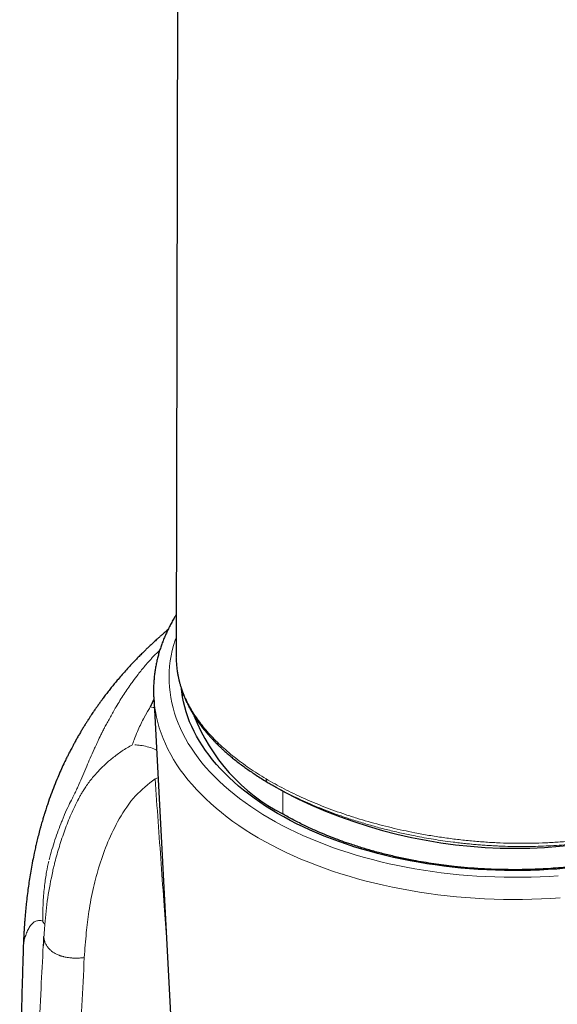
# Model space of a CAD drawing. Header units: millimetres. Extents: x 8 to 775, y 12 to 733.
# Tile 32 of 74: x 716 to 733, y 112 to 144. Entities that reach past the tile are written whole.
import ezdxf

# ---------------------------------------------------------------- set-up
doc = ezdxf.new("R2010")
doc.units = ezdxf.units.MM

msp = doc.modelspace()

# ---------------------------------------------------------------- linework, layer by layer
at = {"color": 7, "linetype": 'Continuous', "lineweight": 30}
for p, q in [((720.715, 150.927), (720.655, 123.092)), ((720.657, 123.092), (720.657, 123.078)), ((719.938, 121.706), (721.194, 98.049)), ((723.721, 118.902), (724.134, 118.663)), ((715.741, 113.679), (715.741, 113.678))]:
    msp.add_line(p, q, dxfattribs=at)
at = {"color": 252, "linetype": 'Continuous', "lineweight": 0}
for p, q in [((720.135, 123.228), (719.892, 122.983)), ((719.803, 121.347), (719.741, 121.249)), ((719.823, 121.397), (719.803, 121.347)), ((719.941, 121.655), (719.823, 121.397)), ((719.741, 121.249), (719.607, 121.015)), ((719.981, 119.085), (720.075, 119.118)), ((724.089, 117.952), (724.089, 118.689))]:
    msp.add_line(p, q, dxfattribs=at)
at = {"color": 252, "linetype": 'Continuous', "lineweight": 0, "flags": 128}
for points in [[(720.656, 123.621), (720.629, 123.541), (720.578, 123.376), (720.535, 123.21), (720.499, 123.043), (720.471, 122.875), (720.45, 122.707), (720.437, 122.539), (720.432, 122.371), (720.434, 122.203), (720.444, 122.035), (720.462, 121.867), (720.487, 121.7), (720.52, 121.533), (720.56, 121.366), (720.608, 121.2), (720.663, 121.035), (720.726, 120.871), (720.796, 120.708), (720.874, 120.545), (720.959, 120.385), (721.051, 120.225), (721.15, 120.067), (721.257, 119.91), (721.371, 119.756), (721.491, 119.603), (721.619, 119.451), (721.753, 119.302), (721.894, 119.155), (722.042, 119.01), (722.196, 118.867), (722.356, 118.727), (722.523, 118.589), (722.696, 118.454), (722.876, 118.321), (723.061, 118.191), (723.252, 118.064), (723.448, 117.94), (723.65, 117.819), (723.858, 117.701), (724.071, 117.586), (724.289, 117.475), (724.512, 117.367), (724.74, 117.262), (724.972, 117.161), (725.209, 117.063), (725.451, 116.969), (725.696, 116.878), (725.946, 116.791), (726.199, 116.708), (726.456, 116.629), (726.717, 116.554), (726.981, 116.483), (727.248, 116.416), (727.518, 116.353), (727.791, 116.294), (728.066, 116.239), (728.344, 116.188), (728.624, 116.142), (728.906, 116.099), (729.19, 116.061), (729.475, 116.028), (729.762, 115.998), (730.05, 115.973), (730.339, 115.953), (730.629, 115.937), (730.92, 115.925), (731.211, 115.917), (731.502, 115.914), (731.793, 115.915), (732.084, 115.921), (732.375, 115.931), (732.665, 115.946), (732.955, 115.965)], [(733.018, 115.253), (732.715, 115.233), (732.412, 115.218), (732.108, 115.207), (731.804, 115.201), (731.499, 115.2), (731.195, 115.203), (730.891, 115.211), (730.587, 115.223), (730.284, 115.24), (729.982, 115.262), (729.681, 115.288), (729.382, 115.319), (729.083, 115.354), (728.787, 115.393), (728.492, 115.438), (728.2, 115.486), (727.909, 115.539), (727.622, 115.596), (727.337, 115.658), (727.054, 115.724), (726.775, 115.794), (726.5, 115.869), (726.227, 115.947), (725.959, 116.03), (725.694, 116.116), (725.433, 116.207), (725.176, 116.302), (724.924, 116.4), (724.677, 116.502), (724.434, 116.608), (724.196, 116.718), (723.963, 116.831), (723.735, 116.947), (723.512, 117.067), (723.295, 117.19), (723.084, 117.317), (722.879, 117.447), (722.679, 117.579), (722.486, 117.715), (722.299, 117.854), (722.118, 117.995), (721.943, 118.139), (721.775, 118.285), (721.614, 118.435), (721.46, 118.586), (721.313, 118.74), (721.172, 118.896), (721.039, 119.054), (720.913, 119.214), (720.794, 119.376), (720.683, 119.539), (720.579, 119.704), (720.483, 119.871), (720.394, 120.039), (720.313, 120.208), (720.24, 120.379), (720.174, 120.551), (720.116, 120.723), (720.066, 120.896), (720.024, 121.07), (719.99, 121.245), (719.964, 121.42), (719.945, 121.596), (719.938, 121.707)]]:
    msp.add_lwpolyline(points, dxfattribs=at)
at = {"color": 7, "linetype": 'Continuous', "lineweight": 30, "flags": 128}
for points in [[(733.186, 116.204), (732.908, 116.181), (732.628, 116.163), (732.348, 116.149), (732.067, 116.139), (731.785, 116.134), (731.504, 116.132), (731.223, 116.135), (730.941, 116.142), (730.661, 116.154), (730.381, 116.17), (730.101, 116.19), (729.823, 116.214), (729.546, 116.242), (729.27, 116.275), (728.996, 116.311), (728.724, 116.352), (728.453, 116.397), (728.185, 116.446), (727.919, 116.499), (727.655, 116.556), (727.394, 116.617), (727.136, 116.682), (726.881, 116.751), (726.63, 116.823), (726.381, 116.9), (726.137, 116.98), (725.895, 117.064), (725.658, 117.151), (725.425, 117.242), (725.196, 117.336), (724.971, 117.434), (724.751, 117.535), (724.536, 117.64), (724.325, 117.748), (724.12, 117.859), (723.919, 117.973), (723.724, 118.09), (723.534, 118.209), (723.349, 118.332), (723.17, 118.458), (722.997, 118.586), (722.83, 118.716), (722.669, 118.85), (722.514, 118.985), (722.365, 119.123), (722.222, 119.263), (722.086, 119.405), (721.956, 119.549), (721.833, 119.695), (721.717, 119.843), (721.607, 119.993), (721.504, 120.144), (721.408, 120.297), (721.319, 120.451), (721.237, 120.606), (721.162, 120.763), (721.094, 120.921), (721.033, 121.079), (720.98, 121.239), (720.934, 121.399), (720.895, 121.56), (720.863, 121.721), (720.839, 121.883), (720.828, 121.973)], [(720.862, 121.726), (720.875, 121.794), (720.881, 121.824)]]:
    msp.add_lwpolyline(points, dxfattribs=at)
at = {"color": 7, "linetype": 'Continuous', "lineweight": 30}
for centre, radius, start, end in [((726.857, 123.322), 6.041, 201.3447, 242.7249), ((731.56, 132.967), 16.117, 242.5645, 297.4355)]:
    msp.add_arc(centre, radius, start, end, dxfattribs=at)
for points, knots in [([(720.658, 124.358), (720.637, 124.323), (720.588, 124.244), (720.517, 124.118), (720.443, 123.981), (720.375, 123.842), (720.312, 123.703), (720.253, 123.563), (720.199, 123.422), (720.15, 123.281), (720.106, 123.139), (720.067, 122.997), (720.033, 122.855), (720.004, 122.712), (719.98, 122.569), (719.96, 122.425), (719.946, 122.282), (719.936, 122.138), (719.931, 121.995), (719.932, 121.851), (719.934, 121.755), (719.938, 121.707), (719.938, 121.707)], [0, 0, 0, 0, 0.0411, 0.095232, 0.149251, 0.203154, 0.256937, 0.310601, 0.364144, 0.41757, 0.470881, 0.524083, 0.577182, 0.630187, 0.683106, 0.735951, 0.788734, 0.841468, 0.894166, 0.946844, 0.999515, 1, 1, 1, 1]), ([(720.395, 123.882), (720.355, 123.847), (720.285, 123.788), (720.192, 123.706), (720.116, 123.639), (720.05, 123.58), (719.993, 123.528), (719.942, 123.482), (719.896, 123.439), (719.845, 123.392), (719.787, 123.337), (719.716, 123.27), (719.636, 123.191), (719.542, 123.099), (719.435, 122.991), (719.316, 122.868), (719.19, 122.735), (719.059, 122.592), (718.925, 122.441), (718.802, 122.298), (718.693, 122.167), (718.596, 122.049), (718.499, 121.926), (718.404, 121.804), (718.316, 121.688), (718.24, 121.584), (718.18, 121.502), (718.136, 121.439), (718.104, 121.393), (718.077, 121.356), (718.056, 121.325), (718.035, 121.294), (718.01, 121.258), (717.976, 121.208), (717.933, 121.145), (717.884, 121.069), (717.83, 120.986), (717.773, 120.897), (717.714, 120.803), (717.654, 120.704), (717.591, 120.6), (717.527, 120.49), (717.462, 120.376), (717.401, 120.266), (717.346, 120.166), (717.301, 120.08), (717.263, 120.008), (717.234, 119.952), (717.212, 119.908), (717.192, 119.869), (717.17, 119.825), (717.144, 119.772), (717.113, 119.708), (717.078, 119.637), (717.021, 119.516), (716.943, 119.346), (716.841, 119.109), (716.735, 118.85), (716.628, 118.57), (716.551, 118.354), (716.501, 118.206), (716.476, 118.129), (716.452, 118.056), (716.432, 117.991), (716.415, 117.936), (716.401, 117.891), (716.39, 117.855), (716.378, 117.816), (716.363, 117.765), (716.342, 117.694), (716.317, 117.608), (716.291, 117.514), (716.255, 117.381), (716.213, 117.22), (716.168, 117.034), (716.127, 116.856), (716.086, 116.669), (716.038, 116.431), (715.992, 116.181), (715.95, 115.931), (715.914, 115.692), (715.88, 115.447), (715.857, 115.254), (715.841, 115.115), (715.833, 115.04), (715.826, 114.967), (715.818, 114.89), (715.811, 114.812), (715.803, 114.729), (715.796, 114.641), (715.79, 114.566), (715.785, 114.509), (715.783, 114.474), (715.78, 114.441), (715.778, 114.402), (715.774, 114.355), (715.771, 114.3), (715.767, 114.243), (715.764, 114.189), (715.761, 114.144), (715.759, 114.104), (715.757, 114.072), (715.756, 114.048), (715.755, 114.025), (715.754, 114), (715.752, 113.966), (715.75, 113.918), (715.747, 113.854), (715.743, 113.771), (715.741, 113.711), (715.74, 113.678)], [0, 0, 0, 0, 0.014936, 0.025928, 0.035572, 0.043644, 0.050272, 0.056322, 0.061972, 0.067222, 0.074493, 0.08287, 0.092374, 0.103011, 0.116046, 0.130392, 0.145574, 0.161502, 0.178173, 0.195584, 0.207725, 0.220199, 0.233004, 0.246099, 0.25819, 0.268653, 0.277494, 0.28281, 0.287307, 0.290989, 0.293861, 0.296336, 0.299763, 0.304252, 0.310415, 0.317717, 0.325521, 0.333752, 0.342412, 0.351502, 0.361023, 0.370975, 0.381359, 0.391656, 0.400534, 0.408142, 0.414483, 0.419555, 0.423121, 0.426074, 0.429853, 0.434558, 0.440192, 0.446662, 0.453329, 0.472062, 0.491395, 0.515189, 0.539553, 0.564431, 0.571171, 0.57795, 0.584429, 0.590056, 0.594822, 0.598726, 0.601769, 0.604397, 0.609054, 0.615355, 0.623303, 0.632106, 0.640642, 0.658701, 0.675398, 0.690831, 0.706605, 0.729428, 0.754393, 0.777712, 0.800872, 0.822896, 0.849532, 0.85767, 0.864524, 0.871825, 0.879737, 0.887434, 0.895328, 0.904458, 0.913785, 0.917953, 0.921212, 0.924177, 0.927982, 0.932651, 0.938175, 0.944534, 0.949474, 0.954123, 0.958033, 0.961206, 0.963643, 0.965337, 0.96785, 0.97118, 0.975327, 0.982119, 0.990348, 1, 1, 1, 1]), ([(720.655, 123.091), (720.655, 123.071), (720.655, 123.038), (720.656, 123.007), (720.657, 122.994)], [0, 0, 0, 0, 0.605603, 1, 1, 1, 1]), ([(720.657, 122.982), (720.657, 122.976), (720.658, 122.945), (720.661, 122.887), (720.666, 122.805), (720.673, 122.723), (720.681, 122.644), (720.691, 122.573), (720.701, 122.506), (720.711, 122.447), (720.721, 122.394), (720.73, 122.348), (720.738, 122.309), (720.746, 122.276), (720.754, 122.244), (720.762, 122.209), (720.772, 122.169), (720.785, 122.124), (720.799, 122.073), (720.823, 121.995), (720.856, 121.895), (720.901, 121.775), (720.948, 121.661), (720.996, 121.555), (721.045, 121.455), (721.096, 121.355), (721.156, 121.25), (721.224, 121.136), (721.302, 121.014), (721.391, 120.886), (721.469, 120.781), (721.532, 120.7), (721.576, 120.645), (721.623, 120.589), (721.67, 120.534), (721.714, 120.483), (721.752, 120.441), (721.783, 120.407), (721.805, 120.382), (721.82, 120.366), (721.83, 120.355), (721.842, 120.343), (721.858, 120.326), (721.878, 120.304), (721.907, 120.275), (721.944, 120.237), (721.991, 120.19), (722.047, 120.136), (722.111, 120.074), (722.188, 120.002), (722.28, 119.92), (722.389, 119.826), (722.511, 119.725), (722.649, 119.615), (722.792, 119.508), (722.937, 119.403), (723.082, 119.302), (723.239, 119.197), (723.41, 119.089), (723.53, 119.016), (723.591, 118.979)], [0, 0, 0, 0, 0.003807, 0.020119, 0.038469, 0.05887, 0.076323, 0.093297, 0.108724, 0.122599, 0.134925, 0.145691, 0.154889, 0.162513, 0.169228, 0.17721, 0.186445, 0.197063, 0.209058, 0.221955, 0.251131, 0.279158, 0.305869, 0.330696, 0.353879, 0.377388, 0.401639, 0.429768, 0.459162, 0.490019, 0.522801, 0.536219, 0.549946, 0.563984, 0.578275, 0.591145, 0.601871, 0.610445, 0.616865, 0.620294, 0.622562, 0.625451, 0.629711, 0.63534, 0.642335, 0.652527, 0.664673, 0.678769, 0.694808, 0.712785, 0.735216, 0.76007, 0.787352, 0.817069, 0.849237, 0.876249, 0.904808, 0.934934, 0.966654, 1, 1, 1, 1]), ([(741.404, 120.255), (741.37, 120.198), (741.289, 120.061), (741.154, 119.867), (741.005, 119.671), (740.86, 119.496), (740.706, 119.324), (740.523, 119.135), (740.31, 118.933), (740.064, 118.721), (739.805, 118.517), (739.531, 118.319), (739.266, 118.143), (739.013, 117.987), (738.777, 117.85), (738.532, 117.718), (738.252, 117.576), (737.936, 117.427), (737.582, 117.275), (737.221, 117.132), (736.849, 116.999), (736.498, 116.884), (736.17, 116.786), (735.869, 116.703), (735.563, 116.625), (735.216, 116.545), (734.832, 116.466), (734.411, 116.391), (733.989, 116.326), (733.561, 116.272), (733.163, 116.232), (732.797, 116.203), (732.465, 116.182), (732.131, 116.168), (731.757, 116.16), (731.349, 116.159), (730.908, 116.169), (730.472, 116.19), (730.036, 116.221), (729.637, 116.26), (729.274, 116.303), (728.948, 116.348), (728.624, 116.399), (728.266, 116.463), (727.88, 116.541), (727.468, 116.635), (727.067, 116.738), (726.673, 116.852), (726.317, 116.965), (725.998, 117.075), (725.716, 117.18), (725.438, 117.291), (725.135, 117.42), (724.865, 117.544), (724.626, 117.662), (724.443, 117.756), (724.263, 117.853), (724.147, 117.919), (724.089, 117.952)], [0, 0, 0, 0, 0.014607, 0.035316, 0.051055, 0.066795, 0.082598, 0.098401, 0.119658, 0.140223, 0.160789, 0.181497, 0.202206, 0.217945, 0.233684, 0.249487, 0.26529, 0.286546, 0.307111, 0.327676, 0.348385, 0.369094, 0.384832, 0.400571, 0.416373, 0.432176, 0.453433, 0.473998, 0.494562, 0.515271, 0.53598, 0.551719, 0.567457, 0.58326, 0.599063, 0.62032, 0.640885, 0.66145, 0.68216, 0.702869, 0.718608, 0.734347, 0.75015, 0.765953, 0.78721, 0.807776, 0.828342, 0.849052, 0.869762, 0.885501, 0.90124, 0.917044, 0.932847, 0.954105, 0.965566, 0.977034, 0.988514, 1, 1, 1, 1]), ([(723.591, 118.979), (723.613, 118.966), (723.656, 118.94), (723.7, 118.914), (723.721, 118.901)], [0, 0, 0, 0, 0.50045, 1, 1, 1, 1]), ([(716.394, 114.015), (716.394, 114), (716.393, 113.97), (716.392, 113.928), (716.391, 113.89), (716.39, 113.856), (716.389, 113.826), (716.388, 113.799), (716.387, 113.759), (716.384, 113.731), (716.382, 113.709)], [0, 0, 0, 0, 0.14508, 0.278139, 0.399186, 0.508232, 0.605291, 0.690386, 0.763546, 1, 1, 1, 1]), ([(715.74, 113.678), (715.739, 113.644), (715.736, 113.537), (715.73, 113.362), (715.723, 113.132), (715.715, 112.887), (715.708, 112.626), (715.7, 112.368), (715.693, 112.11), (715.687, 111.848), (715.68, 111.578), (715.674, 111.353), (715.67, 111.177), (715.668, 111.059), (715.666, 110.963), (715.664, 110.884), (715.663, 110.816), (715.661, 110.739), (715.659, 110.644), (715.657, 110.535), (715.655, 110.419), (715.653, 110.311), (715.651, 110.212), (715.65, 110.123), (715.648, 110.042), (715.647, 109.966), (715.646, 109.894), (715.645, 109.826), (715.644, 109.765), (715.643, 109.706), (715.642, 109.636), (715.641, 109.547), (715.639, 109.437), (715.638, 109.311), (715.636, 109.174), (715.635, 109.048), (715.634, 108.939), (715.633, 108.846), (715.632, 108.755), (715.631, 108.668), (715.63, 108.59), (715.63, 108.529), (715.629, 108.484), (715.629, 108.447), (715.629, 108.407), (715.629, 108.357), (715.628, 108.298), (715.628, 108.23), (715.627, 108.156), (715.627, 108.028), (715.626, 107.848), (715.625, 107.666), (715.625, 107.536), (715.625, 107.459), (715.625, 107.392), (715.624, 107.336), (715.624, 107.291), (715.624, 107.255), (715.624, 107.224), (715.624, 107.187), (715.624, 107.139), (715.624, 107.08), (715.624, 107.013), (715.625, 106.945), (715.625, 106.838), (715.625, 106.693), (715.626, 106.506), (715.627, 106.31), (715.627, 106.152), (715.628, 106.04), (715.629, 105.979), (715.629, 105.928), (715.629, 105.885), (715.63, 105.852), (715.63, 105.826), (715.63, 105.801), (715.63, 105.771), (715.631, 105.733), (715.631, 105.686), (715.631, 105.631), (715.632, 105.567), (715.633, 105.49), (715.634, 105.403), (715.635, 105.312), (715.636, 105.23), (715.636, 105.158), (715.637, 105.091), (715.638, 105.026), (715.639, 104.962), (715.64, 104.9), (715.64, 104.839), (715.641, 104.774), (715.642, 104.704), (715.643, 104.632), (715.644, 104.564), (715.645, 104.503), (715.646, 104.452), (715.647, 104.411), (715.647, 104.381), (715.648, 104.353), (715.648, 104.316), (715.649, 104.263), (715.65, 104.193), (715.652, 104.112), (715.655, 103.965), (715.658, 103.8), (715.661, 103.618), (715.664, 103.483), (715.667, 103.351), (715.67, 103.223), (715.673, 103.1), (715.675, 102.984), (715.678, 102.875), (715.68, 102.778), (715.683, 102.696), (715.684, 102.627), (715.686, 102.561), (715.688, 102.495), (715.69, 102.426), (715.692, 102.353), (715.694, 102.274), (715.696, 102.189), (715.699, 102.097), (715.702, 101.999), (715.705, 101.893), (715.709, 101.767), (715.713, 101.617), (715.719, 101.44), (715.725, 101.247), (715.731, 101.065), (715.737, 100.899), (715.742, 100.751), (715.745, 100.65), (715.747, 100.599), (715.747, 100.598)], [0, 0, 0, 0, 0.007788, 0.024181, 0.039869, 0.060195, 0.079834, 0.099091, 0.118892, 0.138365, 0.158669, 0.180188, 0.1897, 0.198616, 0.206933, 0.211561, 0.216588, 0.222392, 0.228974, 0.238346, 0.247203, 0.255368, 0.262839, 0.269617, 0.275707, 0.281285, 0.286932, 0.29207, 0.296697, 0.30087, 0.305535, 0.312657, 0.321037, 0.33065, 0.34139, 0.352264, 0.359324, 0.366339, 0.373307, 0.380161, 0.386142, 0.391045, 0.394013, 0.396485, 0.399473, 0.403223, 0.407735, 0.41301, 0.418791, 0.424546, 0.442363, 0.459769, 0.466186, 0.47212, 0.477228, 0.481511, 0.484969, 0.487602, 0.489599, 0.492218, 0.495892, 0.50062, 0.505862, 0.511092, 0.516311, 0.530233, 0.544315, 0.559263, 0.575124, 0.580338, 0.585002, 0.588956, 0.592201, 0.594735, 0.59656, 0.598239, 0.600469, 0.603372, 0.606948, 0.611195, 0.616116, 0.621444, 0.629079, 0.636024, 0.642279, 0.647843, 0.652717, 0.657487, 0.662941, 0.667249, 0.671907, 0.676915, 0.682273, 0.687977, 0.693364, 0.697935, 0.702023, 0.705126, 0.707243, 0.709052, 0.711595, 0.715822, 0.721214, 0.727689, 0.734379, 0.755272, 0.765793, 0.776262, 0.786515, 0.796357, 0.805787, 0.814804, 0.823357, 0.830978, 0.837104, 0.842338, 0.847158, 0.852248, 0.857613, 0.863254, 0.869171, 0.875997, 0.883157, 0.890651, 0.898766, 0.907735, 0.920147, 0.933892, 0.948972, 0.965387, 0.976387, 0.987915, 0.999921, 1, 1, 1, 1])]:
    msp.add_open_spline(points, degree=3, knots=knots, dxfattribs=at)
at = {"color": 252, "linetype": 'Continuous', "lineweight": 0}
for points, knots in [([(719.811, 122.894), (719.825, 122.908), (719.851, 122.938), (719.878, 122.968), (719.892, 122.983)], [0, 0, 0, 0, 0.500171, 1, 1, 1, 1]), ([(720.657, 123.078), (720.657, 123.048), (720.655, 122.935), (720.67, 122.741), (720.702, 122.496), (720.754, 122.251), (720.825, 122.008), (720.911, 121.778), (721.01, 121.562), (721.117, 121.358), (721.24, 121.156), (721.378, 120.955), (721.532, 120.755), (721.701, 120.556), (721.885, 120.359), (722.084, 120.165), (722.296, 119.975), (722.521, 119.789), (722.76, 119.606), (723.011, 119.428), (723.275, 119.253), (723.461, 119.14), (723.554, 119.084)], [0, 0, 0, 0, 0.020889, 0.078012, 0.135366, 0.193076, 0.250859, 0.308404, 0.357594, 0.406729, 0.45588, 0.505122, 0.554534, 0.604223, 0.654025, 0.703601, 0.752991, 0.802279, 0.851546, 0.900872, 0.950333, 1, 1, 1, 1]), ([(719.199, 122.13), (719.201, 122.133), (719.207, 122.142), (719.229, 122.172), (719.304, 122.275), (719.449, 122.469), (719.588, 122.635), (719.667, 122.729)], [0, 0, 0, 0, 0.014914, 0.044162, 0.145595, 0.519391, 1, 1, 1, 1]), ([(719.667, 122.729), (719.691, 122.757), (719.738, 122.812), (719.787, 122.866), (719.811, 122.894)], [0, 0, 0, 0, 0.500325, 1, 1, 1, 1]), ([(718.702, 121.354), (718.782, 121.488), (718.941, 121.756), (719.113, 122.005), (719.199, 122.13)], [0, 0, 0, 0, 0.498425, 1, 1, 1, 1]), ([(723.554, 119.084), (723.649, 119.029), (723.838, 118.918), (724.135, 118.76), (724.441, 118.607), (724.756, 118.461), (725.081, 118.32), (725.415, 118.185), (725.758, 118.056), (726.111, 117.933), (726.471, 117.816), (726.837, 117.707), (727.208, 117.605), (727.583, 117.511), (727.961, 117.425), (728.365, 117.341), (728.795, 117.263), (729.251, 117.191), (729.709, 117.131), (730.168, 117.082), (730.626, 117.045), (731.083, 117.021), (731.539, 117.008), (731.994, 117.007), (732.448, 117.018), (732.901, 117.042), (733.354, 117.079), (733.822, 117.13), (734.304, 117.198), (734.799, 117.285), (735.287, 117.387), (735.77, 117.505), (736.247, 117.639), (736.71, 117.785), (737.158, 117.944), (737.593, 118.112), (738.02, 118.294), (738.441, 118.488), (738.861, 118.698), (739.282, 118.923), (739.702, 119.166), (740.114, 119.421), (740.518, 119.687), (740.914, 119.966), (741.325, 120.272), (741.749, 120.609), (742.182, 120.977), (742.604, 121.356), (742.873, 121.619), (743.008, 121.751)], [0, 0, 0, 0, 0.018102, 0.036119, 0.054076, 0.072002, 0.089924, 0.107872, 0.125875, 0.143976, 0.16213, 0.18021, 0.198211, 0.216163, 0.234093, 0.252027, 0.272988, 0.294028, 0.315098, 0.336047, 0.356897, 0.377682, 0.398432, 0.419175, 0.439936, 0.46074, 0.481615, 0.502536, 0.525878, 0.54913, 0.572325, 0.595492, 0.618662, 0.641868, 0.663806, 0.685786, 0.707753, 0.72964, 0.751468, 0.774578, 0.797668, 0.82076, 0.843873, 0.867026, 0.890241, 0.917675, 0.945115, 0.972546, 1, 1, 1, 1]), ([(718.359, 120.738), (718.385, 120.787), (718.439, 120.887), (718.523, 121.039), (718.611, 121.196), (718.671, 121.301), (718.702, 121.354)], [0, 0, 0, 0, 0.228397, 0.471102, 0.728271, 1, 1, 1, 1]), ([(719.823, 121.397), (719.831, 121.41), (719.851, 121.443), (719.884, 121.501), (719.916, 121.554), (719.937, 121.589), (719.944, 121.599)], [0, 0, 0, 0, 0.20137, 0.482591, 0.845494, 1, 1, 1, 1]), ([(719.823, 121.397), (719.855, 121.393), (719.898, 121.387), (719.943, 121.376), (719.956, 121.373)], [0, 0, 0, 0, 0.7248, 1, 1, 1, 1]), ([(718.02, 120.034), (718.031, 120.058), (718.055, 120.111), (718.093, 120.195), (718.137, 120.29), (718.169, 120.359), (718.188, 120.398), (718.191, 120.405), (718.195, 120.414), (718.2, 120.424), (718.206, 120.436), (718.218, 120.461), (718.239, 120.503), (718.263, 120.551), (718.284, 120.594), (718.3, 120.624), (718.314, 120.652), (718.327, 120.677), (718.338, 120.699), (718.346, 120.713), (718.349, 120.719)], [0, 0, 0, 0, 0.104437, 0.2251324, 0.3620709, 0.5152143, 0.5233717, 0.5338356, 0.5466054, 0.5616804, 0.5790596, 0.598742, 0.6715964, 0.7651297, 0.8143805, 0.8595826, 0.9007409, 0.9378604, 0.9709453, 1, 1, 1, 1]), ([(718.349, 120.719), (718.351, 120.722), (718.354, 120.729), (718.357, 120.735), (718.359, 120.738)], [0, 0, 0, 0, 0.500029, 1, 1, 1, 1]), ([(719.607, 121.015), (719.54, 120.882), (719.43, 120.662), (719.32, 120.377), (719.268, 120.23), (719.249, 120.178)], [0, 0, 0, 0, 0.496664, 0.820633, 1, 1, 1, 1]), ([(719.25, 120.178), (719.138, 120.114), (718.91, 119.985), (718.708, 119.827), (718.606, 119.746)], [0, 0, 0, 0, 0.493293, 1, 1, 1, 1]), ([(719.325, 120.177), (719.388, 120.173), (719.52, 120.165), (719.73, 120.12), (719.906, 120.068), (720, 120.024), (720.028, 120.01)], [0, 0, 0, 0, 0.272804, 0.56465, 0.870147, 1, 1, 1, 1]), ([(717.782, 119.488), (717.819, 119.575), (717.898, 119.76), (717.977, 119.939), (718.02, 120.034)], [0, 0, 0, 0, 0.4714492, 1, 1, 1, 1]), ([(717.531, 118.9), (717.572, 118.996), (717.656, 119.192), (717.739, 119.388), (717.782, 119.488)], [0, 0, 0, 0, 0.489729, 1, 1, 1, 1]), ([(718.393, 119.567), (718.364, 119.539), (718.304, 119.483), (718.247, 119.425), (718.219, 119.396)], [0, 0, 0, 0, 0.494623, 1, 1, 1, 1]), ([(718.606, 119.746), (718.564, 119.715), (718.49, 119.661), (718.422, 119.595), (718.393, 119.567)], [0, 0, 0, 0, 0.567145, 1, 1, 1, 1]), ([(718.219, 119.396), (718.134, 119.307), (717.963, 119.126), (717.821, 118.927), (717.75, 118.826)], [0, 0, 0, 0, 0.4954056, 1, 1, 1, 1]), ([(717.401, 118.618), (717.424, 118.665), (717.467, 118.756), (717.51, 118.853), (717.531, 118.9)], [0, 0, 0, 0, 0.515431, 1, 1, 1, 1]), ([(717.75, 118.826), (717.722, 118.785), (717.673, 118.711), (717.628, 118.635), (717.607, 118.601)], [0, 0, 0, 0, 0.55494, 1, 1, 1, 1]), ([(718.825, 117.793), (718.985, 118.051), (719.286, 118.535), (719.76, 118.91), (719.981, 119.085)], [0, 0, 0, 0, 0.532246, 1, 1, 1, 1]), ([(719.981, 119.085), (720.014, 118.626), (720.079, 117.713), (720.176, 116.351), (720.268, 115.064), (720.327, 114.232), (720.355, 113.85)], [0, 0, 0, 0, 0.262877, 0.523132, 0.780763, 1, 1, 1, 1]), ([(723.592, 118.98), (723.588, 118.983), (723.577, 118.991), (723.565, 119.013), (723.555, 119.045), (723.554, 119.071), (723.554, 119.084)], [0, 0, 0, 0, 0.140359, 0.42297, 0.70558, 1, 1, 1, 1]), ([(739.456, 118.937), (739.386, 118.896), (739.183, 118.778), (738.802, 118.575), (738.313, 118.332), (737.777, 118.092), (737.231, 117.873), (736.672, 117.674), (736.143, 117.51), (735.651, 117.376), (735.197, 117.268), (734.74, 117.174), (734.271, 117.092), (733.843, 117.032), (733.466, 116.989), (733.141, 116.959), (732.814, 116.935), (732.478, 116.918), (732.13, 116.907), (731.774, 116.904), (731.427, 116.908), (731.135, 116.917), (730.9, 116.928), (730.705, 116.939), (730.51, 116.952), (730.323, 116.967), (730.144, 116.983), (729.965, 117.001), (729.773, 117.023), (729.529, 117.052), (729.25, 117.09), (728.94, 117.138), (728.643, 117.189), (728.299, 117.254), (727.908, 117.336), (727.467, 117.439), (727.026, 117.555), (726.591, 117.682), (726.17, 117.816), (725.787, 117.95), (725.441, 118.081), (725.128, 118.208), (724.821, 118.341), (724.515, 118.482), (724.209, 118.634), (723.942, 118.775), (723.783, 118.867), (723.721, 118.903)], [0, 0, 0, 0, 0.014949, 0.043411, 0.079395, 0.115174, 0.150998, 0.186967, 0.223103, 0.251663, 0.279334, 0.30736, 0.335798, 0.36468, 0.384683, 0.403547, 0.422947, 0.442894, 0.463396, 0.484463, 0.505858, 0.524778, 0.535868, 0.547314, 0.55912, 0.570364, 0.580201, 0.590779, 0.602101, 0.614172, 0.634005, 0.651725, 0.669484, 0.687284, 0.713769, 0.740596, 0.768297, 0.796159, 0.823381, 0.849953, 0.872205, 0.893692, 0.915327, 0.937733, 0.960907, 0.984849, 1, 1, 1, 1]), ([(717.401, 118.618), (717.387, 118.59), (717.36, 118.534), (717.333, 118.483), (717.32, 118.457)], [0, 0, 0, 0, 0.509938, 1, 1, 1, 1]), ([(717.549, 118.501), (717.548, 118.499), (717.547, 118.495), (717.545, 118.492), (717.544, 118.49)], [0, 0, 0, 0, 0.499981, 1, 1, 1, 1]), ([(717.607, 118.601), (717.598, 118.585), (717.578, 118.551), (717.559, 118.518), (717.549, 118.501)], [0, 0, 0, 0, 0.489785, 1, 1, 1, 1]), ([(717.32, 118.457), (717.28, 118.382), (717.191, 118.212), (717.112, 118.032), (717.068, 117.931)], [0, 0, 0, 0, 0.440733, 1, 1, 1, 1]), ([(717.513, 118.431), (717.433, 118.27), (717.269, 117.941), (717.141, 117.602), (717.075, 117.429)], [0, 0, 0, 0, 0.490004, 1, 1, 1, 1]), ([(717.544, 118.49), (717.537, 118.477), (717.528, 118.459), (717.518, 118.44), (717.515, 118.433), (717.513, 118.431)], [0, 0, 0, 0, 0.6750631, 0.8815703, 1, 1, 1, 1]), ([(717.068, 117.931), (717.052, 117.894), (717.02, 117.818), (716.99, 117.742), (716.975, 117.704)], [0, 0, 0, 0, 0.500581, 1, 1, 1, 1]), ([(716.975, 117.704), (716.937, 117.608), (716.861, 117.412), (716.758, 117.112), (716.66, 116.801), (716.604, 116.59), (716.575, 116.482)], [0, 0, 0, 0, 0.236343, 0.481823, 0.736385, 1, 1, 1, 1]), ([(718.191, 116.303), (718.275, 116.554), (718.442, 117.057), (718.697, 117.548), (718.825, 117.793)], [0, 0, 0, 0, 0.4997277, 1, 1, 1, 1]), ([(717.075, 117.429), (717.015, 117.256), (716.895, 116.916), (716.804, 116.574), (716.759, 116.407)], [0, 0, 0, 0, 0.509358, 1, 1, 1, 1]), ([(716.425, 115.656), (716.445, 115.801), (716.481, 116.068), (716.537, 116.319), (716.563, 116.434)], [0, 0, 0, 0, 0.5419025, 1, 1, 1, 1]), ([(716.759, 116.407), (716.746, 116.357), (716.722, 116.26), (716.699, 116.163), (716.688, 116.114)], [0, 0, 0, 0, 0.504044, 1, 1, 1, 1]), ([(717.704, 113.335), (717.723, 113.601), (717.758, 114.091), (717.849, 114.842), (717.978, 115.566), (718.122, 116.064), (718.191, 116.303)], [0, 0, 0, 0, 0.271257, 0.500272, 0.760144, 1, 1, 1, 1]), ([(716.688, 116.114), (716.628, 115.827), (716.507, 115.253), (716.459, 114.678), (716.435, 114.391)], [0, 0, 0, 0, 0.500956, 1, 1, 1, 1]), ([(716.38, 115.127), (716.385, 115.216), (716.396, 115.395), (716.415, 115.569), (716.425, 115.656)], [0, 0, 0, 0, 0.498639, 1, 1, 1, 1]), ([(716.373, 114.509), (716.372, 114.527), (716.372, 114.567), (716.372, 114.635), (716.372, 114.719), (716.372, 114.813), (716.373, 114.908), (716.375, 114.993), (716.377, 115.065), (716.379, 115.108), (716.38, 115.127)], [0, 0, 0, 0, 0.086491, 0.197365, 0.332842, 0.493128, 0.651157, 0.78838, 0.904685, 1, 1, 1, 1]), ([(716.373, 114.509), (716.348, 114.515), (716.299, 114.525), (716.233, 114.525), (716.173, 114.514), (716.118, 114.493), (716.068, 114.462), (716.021, 114.421), (715.975, 114.368), (715.933, 114.305), (715.895, 114.236), (715.861, 114.162), (715.831, 114.086), (715.804, 114.008), (715.782, 113.931), (715.764, 113.856), (715.751, 113.785), (715.743, 113.725), (715.741, 113.693), (715.741, 113.679)], [0, 0, 0, 0, 0.056697, 0.11236, 0.167049, 0.220812, 0.273756, 0.326051, 0.38707, 0.447655, 0.508028, 0.568394, 0.630192, 0.692399, 0.755225, 0.818881, 0.88359, 0.949622, 1, 1, 1, 1]), ([(716.374, 114.486), (716.374, 114.49), (716.373, 114.498), (716.373, 114.506), (716.373, 114.509)], [0, 0, 0, 0, 0.500414, 1, 1, 1, 1]), ([(716.374, 114.486), (716.383, 114.47), (716.402, 114.438), (716.424, 114.406), (716.435, 114.39)], [0, 0, 0, 0, 0.498994, 1, 1, 1, 1]), ([(716.435, 114.39), (716.43, 114.329), (716.42, 114.198), (716.411, 114.066), (716.406, 113.996)], [0, 0, 0, 0, 0.4617, 1, 1, 1, 1]), ([(716.394, 114.015), (716.4, 113.98), (716.412, 113.907), (716.447, 113.806), (716.495, 113.71), (716.544, 113.643), (716.584, 113.6), (716.608, 113.577), (716.635, 113.554), (716.664, 113.531), (716.712, 113.496), (716.786, 113.452), (716.86, 113.419), (716.91, 113.4), (716.93, 113.393), (716.951, 113.386), (716.973, 113.379), (716.997, 113.372), (717.023, 113.365), (717.063, 113.355), (717.12, 113.342), (717.197, 113.329), (717.267, 113.321), (717.325, 113.317), (717.366, 113.314), (717.399, 113.314), (717.426, 113.313), (717.452, 113.313), (717.492, 113.314), (717.549, 113.316), (717.625, 113.323), (717.677, 113.331), (717.704, 113.335)], [0, 0, 0, 0, 0.06554, 0.132506, 0.201734, 0.273838, 0.29491, 0.316879, 0.33976, 0.363564, 0.388294, 0.454123, 0.525539, 0.53705, 0.549359, 0.562461, 0.576351, 0.591023, 0.606468, 0.622677, 0.663383, 0.707964, 0.756138, 0.781469, 0.807556, 0.825045, 0.837924, 0.852585, 0.868981, 0.90674, 0.95065, 1, 1, 1, 1]), ([(716.406, 113.996), (716.406, 113.995), (716.406, 113.995), (716.406, 113.995), (716.406, 113.995), (716.405, 113.995), (716.401, 114.001), (716.397, 114.009), (716.395, 114.015)], [0, 0, 0, 0, 0.00786, 0.016007, 0.034625, 0.087634, 0.274678, 1, 1, 1, 1]), ([(716.382, 113.709), (716.358, 113.255), (716.305, 112.264), (716.236, 110.657), (716.176, 108.804), (716.131, 106.708), (716.125, 105.232), (716.122, 104.454)], [0, 0, 0, 0, 0.146566, 0.31984, 0.519824, 0.746533, 1, 1, 1, 1]), ([(717.443, 104.03), (717.444, 104.545), (717.447, 105.575), (717.47, 107.123), (717.506, 108.672), (717.557, 110.224), (717.621, 111.778), (717.677, 112.816), (717.704, 113.335)], [0, 0, 0, 0, 0.16689, 0.333675, 0.500368, 0.666979, 0.833519, 1, 1, 1, 1])]:
    msp.add_open_spline(points, degree=3, knots=knots, dxfattribs=at)

doc.saveas('drawing.dxf')
